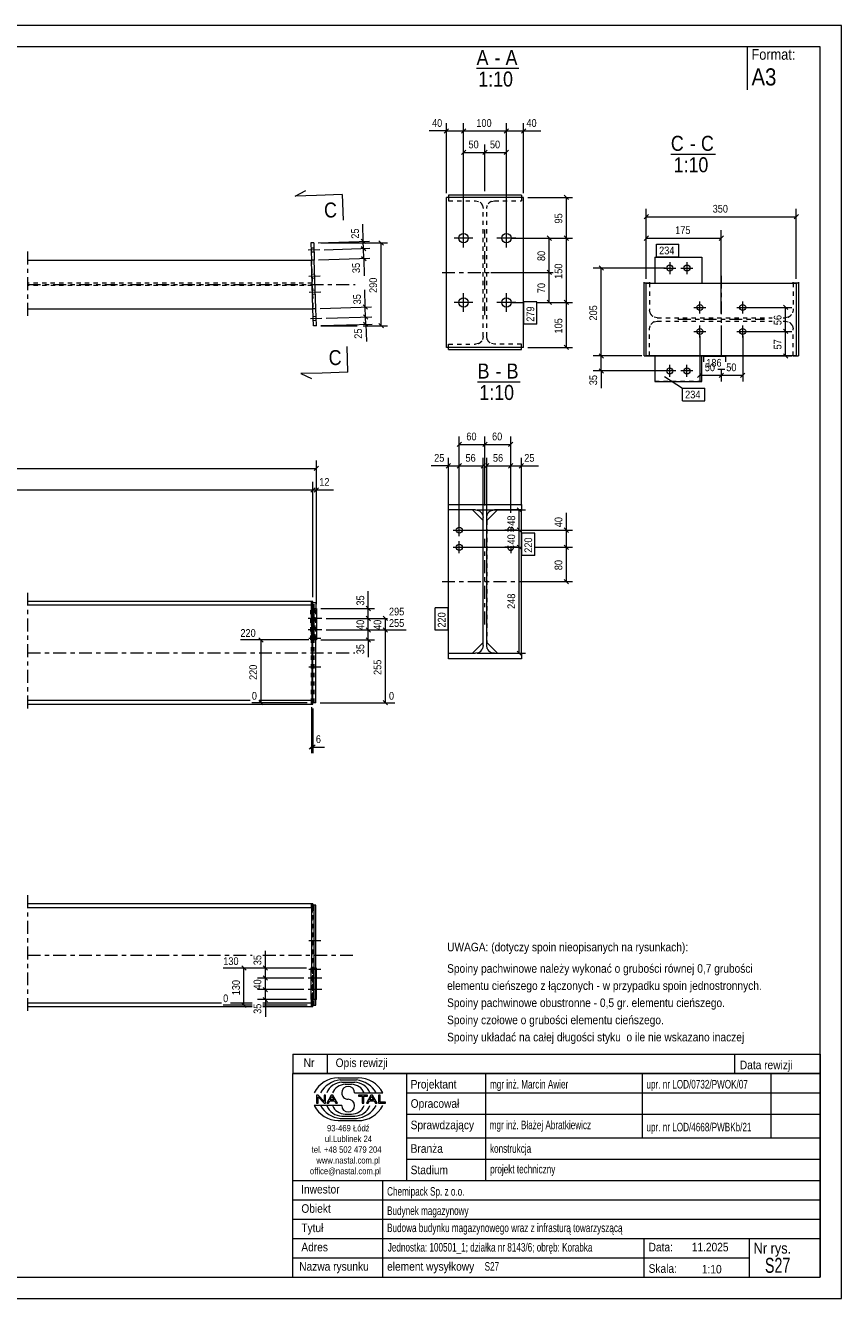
# Model space of a CAD drawing. Header units: millimetres. Extents: x 0 to 420, y 0 to 297.
# Tile 2 of 2: x 230 to 420, y 0 to 297. Entities that reach past the tile are written whole.
import ezdxf

# ---------------------------------------------------------------- set-up
doc = ezdxf.new("R2010")
doc.units = ezdxf.units.MM
for name, pattern in [('XKITLINE00', [0]), ('XKITLINE01', [4, 1, -1, 1, -1]), ('XKITLINE03', [6, 3, -1, 1, -1])]:
    doc.linetypes.add(name, pattern=pattern)
for name, color, linetype, lineweight in [('Arkusz rysunku', 3, 'Continuous', 0), ('Element', 2, 'Continuous', 0), ('Inny typ obiektu', 7, 'Continuous', 0), ('Przekrój', 7, 'Continuous', 0), ('Wymiar', 4, 'Continuous', 0), ('Znak elementu', 2, 'Continuous', 0), ('Śruba', 3, 'Continuous', 0)]:
    doc.layers.add(name, color=color, linetype=linetype, lineweight=lineweight)
doc.styles.add('ARIAL', font='ARIAL.TTF')

msp = doc.modelspace()

# ---------------------------------------------------------------- linework, layer by layer
at = {"layer": 'Arkusz rysunku', "linetype": 'XKITLINE00', "lineweight": 0}
for p, q in [((420, 297), (0, 297)), ((420, 297), (415, 297)), ((420, 0), (420, 297)), ((415, 292), (5, 292)), ((415, 5), (415, 292)), ((5, 5), (415, 5)), ((0, 0), (420, 0))]:
    msp.add_line(p, q, dxfattribs=at)
at = {"layer": 'Element', "linetype": 'XKITLINE00', "lineweight": 0}
for p, q in [((327.83, 221.88), (327.83, 256.88)), ((345.83, 256.88), (327.83, 256.88)), ((345.33, 257.38), (328.33, 257.38)), ((328.33, 257.38), (328.33, 256.88)), ((345.33, 257.38), (345.33, 256.88)), ((345.83, 221.88), (345.83, 256.88)), ((296.9, 246.28), (296.24, 246.25)), ((296.24, 246.25), (296.36, 242.26)), ((296.9, 246.28), (297.03, 242.28)), ((230.15, 242.26), (296.36, 242.26)), ((297.03, 242.28), (296.36, 242.26)), ((296.72, 230.93), (296.36, 242.26)), ((297.38, 230.95), (297.03, 242.28)), ((376.45, 242.91), (376.45, 242.91)), ((376.45, 242.91), (376.45, 236.91)), ((376.45, 242.91), (387.45, 242.91)), ((387.45, 242.91), (387.45, 242.91)), ((387.45, 242.91), (387.45, 236.91)), ((373.95, 236.92), (373.95, 237.12)), ((373.95, 219.91), (373.95, 236.92)), ((373.95, 236.92), (375.22, 236.92)), ((374.45, 219.91), (374.45, 236.91)), ((374.45, 236.91), (409.45, 236.91)), ((375.22, 237.12), (375.22, 236.91)), ((376.45, 236.91), (376.45, 236.91)), ((376.45, 236.91), (387.45, 236.91)), ((387.45, 236.91), (387.45, 236.91)), ((408.68, 236.92), (408.68, 237.12)), ((408.68, 236.91), (408.68, 236.92)), ((408.68, 236.92), (409.95, 236.92)), ((409.45, 236.91), (409.45, 219.91)), ((409.95, 237.12), (409.95, 219.91)), ((230.15, 230.93), (296.72, 230.93)), ((296.72, 230.93), (297.38, 230.95)), ((296.84, 226.93), (296.72, 230.93)), ((297.51, 226.95), (297.38, 230.95)), ((297.51, 226.95), (296.84, 226.93)), ((345.83, 221.88), (327.83, 221.88)), ((328.33, 221.38), (328.33, 221.88)), ((328.33, 221.38), (345.33, 221.38)), ((345.33, 221.38), (345.33, 221.88)), ((373.95, 219.91), (375.22, 219.91)), ((409.45, 219.91), (374.45, 219.91)), ((375.22, 219.91), (375.22, 219.91)), ((376.45, 219.91), (376.45, 219.91)), ((376.45, 219.91), (387.45, 219.91)), ((376.45, 219.91), (376.45, 213.91)), ((387.45, 219.91), (387.45, 219.91)), ((387.45, 213.91), (387.45, 219.91)), ((408.68, 219.91), (408.68, 219.91)), ((408.68, 219.91), (409.95, 219.91)), ((376.45, 213.91), (376.45, 213.91)), ((376.45, 213.91), (387.45, 213.91)), ((387.45, 213.91), (387.45, 213.91)), ((328.33, 183.99), (328.33, 185.26)), ((328.33, 185.26), (345.33, 185.26)), ((328.33, 183.99), (328.33, 185.26)), ((328.33, 185.26), (345.33, 185.26)), ((345.33, 185.26), (345.33, 183.99)), ((345.33, 185.26), (345.33, 183.99)), ((334.63, 183.99), (328.33, 183.99)), ((334.63, 183.99), (328.33, 183.99)), ((328.33, 150.53), (328.33, 183.99)), ((336.43, 181.49), (333.93, 183.99)), ((334.63, 183.99), (335.31, 183.85)), ((334.63, 183.99), (335.31, 183.85)), ((336.29, 182.88), (336.43, 182.19)), ((336.29, 182.88), (336.43, 182.19)), ((336.43, 152.33), (336.43, 182.19)), ((336.43, 152.33), (336.43, 182.19)), ((339.73, 183.99), (337.23, 181.49)), ((337.23, 182.19), (337.36, 182.88)), ((337.23, 182.19), (337.36, 182.88)), ((337.23, 152.33), (337.23, 182.19)), ((337.23, 152.33), (337.23, 182.19)), ((338.34, 183.85), (339.03, 183.99)), ((338.34, 183.85), (339.03, 183.99)), ((345.33, 183.99), (339.03, 183.99)), ((345.33, 183.99), (339.03, 183.99)), ((345.33, 150.53), (345.33, 183.99)), ((296.72, 162.65), (230.15, 162.65)), ((230.15, 161.8), (296.72, 161.8)), ((296.56, 161.45), (296.55, 161.06)), ((296.55, 161.06), (296.55, 160.6)), ((296.55, 140.7), (296.55, 160.6)), ((296.57, 161.71), (296.56, 161.45)), ((296.58, 161.8), (296.57, 161.71)), ((296.72, 161.8), (296.72, 162.65)), ((297.38, 162.32), (296.72, 162.32)), ((296.72, 138.98), (296.72, 162.32)), ((296.72, 160.98), (297.51, 160.98)), ((296.72, 153.65), (296.72, 160.98)), ((296.84, 160.98), (296.84, 153.65)), ((297.38, 162.32), (297.38, 160.98)), ((297.51, 160.98), (297.51, 153.65)), ((297.51, 153.65), (296.72, 153.65)), ((297.38, 138.98), (297.38, 153.65)), ((336.43, 153.03), (333.93, 150.53)), ((336.43, 152.33), (336.29, 151.64)), ((336.43, 152.33), (336.29, 151.64)), ((337.23, 153.03), (339.73, 150.53)), ((337.36, 151.64), (337.23, 152.33)), ((337.36, 151.64), (337.23, 152.33)), ((328.33, 149.26), (328.33, 150.53)), ((328.33, 150.53), (334.63, 150.53)), ((328.33, 149.26), (328.33, 150.53)), ((328.33, 150.53), (334.63, 150.53)), ((345.33, 149.26), (328.33, 149.26)), ((345.33, 149.26), (328.33, 149.26)), ((335.31, 150.67), (334.63, 150.53)), ((335.31, 150.67), (334.63, 150.53)), ((339.03, 150.53), (338.34, 150.67)), ((339.03, 150.53), (338.34, 150.67)), ((339.03, 150.53), (345.33, 150.53)), ((339.03, 150.53), (345.33, 150.53)), ((345.33, 150.53), (345.33, 149.26)), ((345.33, 150.53), (345.33, 149.26)), ((296.55, 140.7), (296.55, 140.24)), ((296.55, 140.24), (296.56, 139.85)), ((296.56, 139.85), (296.57, 139.59)), ((282.1, 139.5), (230.15, 139.5)), ((230.15, 138.65), (296.72, 138.65)), ((296.72, 139.5), (284.16, 139.5)), ((296.57, 139.59), (296.58, 139.5)), ((296.72, 138.65), (296.72, 139.5)), ((297.38, 138.98), (296.72, 138.98)), ((296.36, 92.09), (230.15, 92.09)), ((296.72, 92.09), (296.36, 92.09)), ((296.36, 91.24), (296.36, 92.09)), ((296.72, 92.09), (296.72, 91.75)), ((230.15, 91.24), (296.36, 91.24)), ((296.36, 91.75), (296.36, 77.09)), ((297.03, 91.75), (296.36, 91.75)), ((297.03, 68.42), (297.03, 91.75)), ((297.38, 91.75), (297.03, 91.75)), ((297.38, 68.42), (297.38, 91.75)), ((297.03, 77.09), (296.24, 77.09)), ((296.24, 77.09), (296.24, 69.75)), ((296.9, 69.75), (296.9, 77.09)), ((297.03, 69.75), (297.03, 77.09)), ((297.38, 69.75), (297.38, 77.09)), ((297.51, 77.09), (297.38, 77.09)), ((297.51, 69.75), (297.51, 77.09)), ((275.4, 68.93), (230.15, 68.93)), ((282.5, 68.93), (277.46, 68.93)), ((296.36, 68.93), (285.02, 68.93)), ((297.03, 69.75), (296.24, 69.75)), ((296.36, 68.42), (296.36, 69.75)), ((296.36, 68.09), (296.36, 68.93)), ((296.36, 68.42), (297.03, 68.42)), ((296.72, 68.09), (296.72, 68.42)), ((297.03, 68.42), (297.38, 68.42)), ((297.51, 69.75), (297.38, 69.75)), ((282.5, 68.09), (230.15, 68.09)), ((296.72, 68.09), (285.02, 68.09))]:
    msp.add_line(p, q, dxfattribs=at)
at = {"layer": 'Element', "linetype": 'XKITLINE01', "lineweight": 0}
for p, q in [((328.33, 256.88), (328.33, 256.11)), ((328.33, 256.11), (334.63, 256.11)), ((334.63, 256.11), (335.31, 255.97)), ((338.34, 255.97), (339.03, 256.11)), ((339.03, 256.11), (345.33, 256.11)), ((345.33, 256.88), (345.33, 256.11)), ((336.29, 255), (336.43, 254.31)), ((336.43, 224.45), (336.43, 254.31)), ((337.23, 254.31), (337.36, 255)), ((337.23, 224.45), (337.23, 254.31)), ((297.03, 242.28), (296.36, 242.26)), ((296.36, 242.26), (296.36, 242.26)), ((296.36, 242.26), (296.72, 230.93)), ((376.45, 242.91), (387.45, 242.91)), ((376.45, 242.91), (376.45, 242.91)), ((387.45, 242.91), (387.45, 242.91)), ((296.53, 236.86), (230.15, 236.86)), ((296.55, 236.33), (230.15, 236.33)), ((375.22, 236.91), (375.22, 230.61)), ((376.45, 236.91), (387.45, 236.91)), ((408.68, 236.91), (408.68, 230.61)), ((297.38, 230.95), (296.72, 230.93)), ((296.72, 230.93), (296.72, 230.93)), ((296.72, 230.93), (296.72, 230.93)), ((375.35, 229.92), (375.22, 230.61)), ((377.02, 228.81), (376.33, 228.95)), ((377.02, 228.81), (403.83, 228.81)), ((406.35, 228.81), (406.88, 228.81)), ((407.56, 228.95), (406.88, 228.81)), ((408.68, 230.61), (408.54, 229.92)), ((375.22, 226.21), (375.35, 226.9)), ((375.22, 219.91), (375.22, 226.21)), ((376.33, 227.87), (377.02, 228.01)), ((377.02, 228.01), (403.83, 228.01)), ((406.35, 228.01), (406.88, 228.01)), ((406.88, 228.01), (407.56, 227.87)), ((408.54, 226.9), (408.68, 226.21)), ((408.68, 219.91), (408.68, 226.21)), ((335.31, 222.79), (334.63, 222.65)), ((336.43, 224.45), (336.29, 223.76)), ((337.36, 223.76), (337.23, 224.45)), ((339.03, 222.65), (338.34, 222.79)), ((328.33, 222.65), (334.63, 222.65)), ((328.33, 221.88), (328.33, 222.65)), ((345.33, 222.65), (339.03, 222.65)), ((345.33, 221.88), (345.33, 222.65)), ((376.45, 219.91), (387.45, 219.91)), ((387.45, 219.91), (387.45, 219.91)), ((387.45, 213.91), (376.45, 213.91)), ((333.93, 183.99), (328.33, 183.99)), ((336.43, 153.03), (336.43, 181.49)), ((337.23, 181.49), (337.23, 153.03)), ((345.33, 183.99), (339.73, 183.99)), ((297.03, 160.98), (296.24, 160.98)), ((296.24, 153.65), (296.24, 160.98)), ((296.36, 161.8), (296.36, 162.65)), ((296.72, 162.32), (296.36, 162.32)), ((296.36, 138.98), (296.36, 162.32)), ((296.84, 160.98), (296.36, 160.98)), ((296.36, 160.98), (296.36, 153.65)), ((296.51, 161.71), (296.49, 161.8)), ((296.52, 161.45), (296.51, 161.71)), ((296.53, 161.06), (296.52, 161.45)), ((296.53, 160.6), (296.53, 161.06)), ((296.53, 140.7), (296.53, 160.6)), ((296.9, 153.65), (296.9, 160.98)), ((297.03, 138.98), (297.03, 162.32)), ((297.03, 160.98), (297.03, 153.65)), ((297.38, 153.65), (297.38, 160.98)), ((297.38, 160.98), (297.38, 153.65)), ((297.03, 153.65), (296.24, 153.65)), ((296.72, 153.65), (296.84, 153.65)), ((328.33, 150.53), (333.93, 150.53)), ((339.73, 150.53), (345.33, 150.53)), ((296.51, 139.59), (296.52, 139.85)), ((296.52, 139.85), (296.53, 140.24)), ((296.53, 140.24), (296.53, 140.7)), ((296.36, 138.65), (296.36, 139.5)), ((296.72, 138.98), (296.36, 138.98)), ((296.49, 139.5), (296.51, 139.59)), ((296.72, 91.24), (296.36, 91.24)), ((296.49, 91.24), (296.51, 91.15)), ((296.51, 91.15), (296.52, 90.89)), ((296.52, 90.89), (296.53, 90.5)), ((296.53, 90.5), (296.53, 90.04)), ((296.53, 70.13), (296.53, 90.04)), ((296.55, 90.5), (296.56, 90.89)), ((296.55, 90.04), (296.55, 90.5)), ((296.55, 70.13), (296.55, 90.04)), ((296.56, 90.89), (296.57, 91.15)), ((296.57, 91.15), (296.58, 91.24)), ((296.72, 91.75), (296.72, 91.24)), ((296.72, 68.42), (296.72, 91.75)), ((296.9, 77.09), (296.36, 77.09)), ((296.36, 77.09), (296.36, 69.75)), ((296.36, 77.09), (296.36, 69.75)), ((296.72, 69.75), (296.72, 77.09)), ((297.38, 77.09), (296.72, 77.09)), ((296.84, 69.75), (296.84, 77.09)), ((296.9, 69.75), (296.36, 69.75)), ((296.36, 68.93), (296.36, 68.93)), ((296.36, 68.93), (296.72, 68.93)), ((296.36, 68.93), (296.49, 68.93)), ((296.51, 69.02), (296.49, 68.93)), ((296.52, 69.28), (296.51, 69.02)), ((296.53, 69.67), (296.52, 69.28)), ((296.53, 70.13), (296.53, 69.67)), ((296.55, 69.67), (296.55, 70.13)), ((296.56, 69.28), (296.55, 69.67)), ((296.57, 69.02), (296.56, 69.28)), ((296.58, 68.93), (296.57, 69.02)), ((297.38, 69.75), (296.72, 69.75)), ((296.72, 68.42), (296.72, 68.93))]:
    msp.add_line(p, q, dxfattribs=at)
at = {"layer": 'Element', "linetype": 'XKITLINE03', "lineweight": 0}
for p, q in [((336.83, 229.38), (336.83, 249.38)), ((230.15, 244.26), (230.15, 228.93)), ((326.83, 239.38), (346.83, 239.38)), ((391.95, 238.62), (391.95, 219.81)), ((230.15, 236.59), (306.54, 236.59)), ((381.84, 228.51), (402.05, 228.51)), ((336.83, 157.26), (336.83, 177.26)), ((326.83, 167.26), (346.83, 167.26)), ((230.15, 164.65), (230.15, 136.65)), ((230.15, 150.65), (306.5, 150.65)), ((230.15, 94.09), (230.15, 66.09)), ((230.15, 80.09), (282.5, 80.09)), ((285.02, 80.09), (306.54, 80.09))]:
    msp.add_line(p, q, dxfattribs=at)
at = {"layer": 'Element', "linetype": 'XKITLINE01', "lineweight": 0}
for centre, start, end in [((334.63, 254.31), 22.5, 67.5), ((339.03, 254.31), 112.5, 157.5), ((377.02, 230.61), 202.4859, 247.4859), ((406.87, 230.61), 292.5141, 337.5141), ((377.02, 226.21), 112.5141, 157.5141), ((406.87, 226.21), 22.4859, 67.4859), ((334.63, 224.45), 292.5, 337.5), ((339.03, 224.45), 202.5, 247.5)]:
    msp.add_arc(centre, 1.8, start, end, dxfattribs=at)
at = {"layer": 'Element', "linetype": 'XKITLINE00', "lineweight": 0}
for centre, start, end in [((334.63, 182.19), 22.5, 67.5), ((334.63, 182.19), 22.5, 67.5), ((339.03, 182.19), 112.5, 157.5), ((339.03, 182.19), 112.5, 157.5), ((334.63, 152.33), 292.5, 337.5), ((334.63, 152.33), 292.5, 337.5), ((339.03, 152.33), 202.5, 247.5), ((339.03, 152.33), 202.5, 247.5)]:
    msp.add_arc(centre, 1.8, start, end, dxfattribs=at)
at = {"layer": 'Inny typ obiektu', "linetype": 'XKITLINE00', "lineweight": 0}
for p, q in [((398, 292), (398, 282)), ((334.87, 287), (344.76, 287)), ((380.19, 267), (390.58, 267)), ((335.12, 213.88), (345.01, 213.88)), ((292, 57), (292, 52.5)), ((292, 57), (415, 57)), ((300, 57), (300, 52.5)), ((395, 57), (395, 52.5)), ((415, 57), (415, 52.5)), ((415, 52.5), (292, 52.5)), ((292, 5), (292, 52.5)), ((292, 52.5), (415, 52.5)), ((302.62, 51.49), (307.23, 51.5)), ((303.07, 50.99), (306.86, 51)), ((303.46, 50.49), (306.45, 50.49)), ((318.5, 52.5), (318.5, 27.5)), ((337, 27.5), (337, 52.5)), ((373.5, 52.5), (373.5, 37.5)), ((403.5, 52.5), (403.5, 37.5)), ((415, 52.5), (415, 5)), ((304.2, 49.98), (305.73, 49.99)), ((306.42, 47.99), (312.98, 47.99)), ((318.5, 48), (415, 48)), ((303.43, 45.01), (297, 45.01)), ((297.93, 47.44), (297.57, 47.44)), ((297.57, 47.44), (297.57, 45.56)), ((297.57, 45.56), (297.9, 45.56)), ((297.9, 47.04), (299.29, 45.56)), ((297.9, 45.56), (297.9, 47.04)), ((299.31, 45.96), (297.93, 47.44)), ((299.29, 45.56), (299.65, 45.56)), ((299.65, 47.44), (299.31, 47.44)), ((299.31, 47.44), (299.31, 45.96)), ((299.65, 45.56), (299.65, 47.44)), ((300.96, 47.44), (299.94, 45.56)), ((299.94, 45.56), (300.31, 45.56)), ((300.31, 45.56), (300.61, 46.13)), ((300.61, 46.13), (301.71, 46.13)), ((300.71, 46.33), (301.14, 47.24)), ((301.6, 46.33), (300.71, 46.33)), ((301.33, 47.44), (300.96, 47.44)), ((301.14, 47.24), (301.6, 46.33)), ((302.41, 45.56), (301.33, 47.44)), ((301.71, 46.13), (302.02, 45.56)), ((302.02, 45.56), (302.41, 45.56)), ((309.43, 47.44), (307.34, 47.44)), ((307.34, 47.44), (307.34, 47.22)), ((307.34, 47.22), (308.21, 47.22)), ((308.21, 47.22), (308.21, 45.56)), ((308.21, 45.56), (308.56, 45.56)), ((308.56, 45.56), (308.56, 47.22)), ((308.56, 47.22), (309.43, 47.22)), ((310.21, 47.44), (309.2, 45.56)), ((309.2, 45.56), (309.57, 45.56)), ((309.43, 47.22), (309.43, 47.44)), ((309.57, 45.56), (309.86, 46.13)), ((309.86, 46.13), (310.96, 46.13)), ((309.96, 46.33), (310.39, 47.24)), ((310.86, 46.33), (309.96, 46.33)), ((310.59, 47.44), (310.21, 47.44)), ((310.4, 47.24), (310.39, 47.24)), ((310.4, 47.24), (310.86, 46.33)), ((311.67, 45.56), (310.59, 47.44)), ((310.96, 46.13), (311.27, 45.56)), ((311.27, 45.56), (311.67, 45.56)), ((312.36, 47.44), (312.01, 47.44)), ((312.01, 47.44), (312.01, 45.56)), ((312.01, 45.56), (313.66, 45.56)), ((312.36, 45.78), (312.36, 47.44)), ((313.66, 45.78), (312.36, 45.78)), ((313.66, 45.56), (313.66, 45.78)), ((303.07, 42.01), (306.86, 42)), ((303.46, 42.51), (306.45, 42.51)), ((304.2, 43.02), (305.73, 43.01)), ((318.5, 43), (415, 43)), ((302.62, 41.51), (307.23, 41.5)), ((318.5, 37.5), (415, 37.5)), ((318.5, 32.5), (415, 32.5)), ((292, 27.5), (415, 27.5)), ((313, 5), (313, 27.5)), ((292, 23), (415, 23)), ((292, 18.5), (415, 18.5)), ((292, 14), (415, 14)), ((374, 5), (374, 14)), ((398.5, 5), (398.5, 14)), ((292, 9.5), (398.5, 9.5)), ((292, 5), (415, 5))]:
    msp.add_line(p, q, dxfattribs=at)
for centre, radius, start, end in [((302.72, 45.08), 6.42, 90.8317, 153.0136), ((303.67, 45), 6.02, 95.7347, 150.2266), ((306.22, 46.41), 4.08, 22.7023, 86.7527), ((306.24, 44.98), 6.04, 29.8256, 84.1252), ((307.25, 45.07), 6.43, 27.0191, 90.199), ((303.7, 46.42), 4.07, 93.3428, 157.3393), ((304.33, 46.6), 3.38, 92.229, 155.8008), ((304.92, 47.99), 1.49, 0.0741, 179.9259), ((304.92, 47.99), 1.49, 179.9259, 270), ((305.59, 46.6), 3.39, 24.2351, 87.5913), ((302.72, 47.92), 6.42, 206.9864, 269.1683), ((303.67, 48), 6.02, 209.7734, 264.2653), ((303.7, 46.58), 4.07, 202.6607, 266.6572), ((304.33, 46.4), 3.38, 204.1992, 267.771), ((304.92, 45.01), 1.49, 180.0741, 359.9259), ((304.92, 45), 1.49, 0.0741, 90), ((305.59, 46.4), 3.39, 272.4087, 335.7649), ((306.22, 46.59), 4.08, 273.2473, 337.2977), ((306.24, 48.02), 6.04, 275.8748, 330.1744), ((307.25, 47.93), 6.43, 269.801, 332.9809)]:
    msp.add_arc(centre, radius, start, end, dxfattribs=at)
at = {"layer": 'Przekrój', "linetype": 'XKITLINE00', "lineweight": 0}
for p, q in [((292.56, 257.19), (295.02, 258.52)), ((297.55, 257.35), (292.56, 257.19)), ((303.55, 257.53), (297.55, 257.35)), ((303.55, 257.53), (303.74, 251.54)), ((304.85, 216.11), (304.66, 222.11)), ((298.85, 215.92), (293.86, 215.77)), ((293.86, 215.77), (296.39, 214.6)), ((304.85, 216.11), (298.85, 215.92))]:
    msp.add_line(p, q, dxfattribs=at)
at = {"layer": 'Wymiar', "linetype": 'XKITLINE00', "lineweight": 0}
for p, q in [((327.83, 257.88), (327.83, 274.24)), ((331.83, 248.38), (331.83, 274.24)), ((331.83, 248.38), (331.83, 274.24)), ((341.83, 248.38), (341.83, 274.24)), ((341.83, 248.38), (341.83, 274.24)), ((345.83, 257.88), (345.83, 274.24)), ((327.83, 272.38), (323.81, 272.38)), ((327.83, 272.38), (323.81, 272.38)), ((328.33, 272.89), (327.32, 271.87)), ((327.83, 272.38), (331.83, 272.38)), ((332.33, 272.89), (331.32, 271.87)), ((332.33, 272.89), (331.32, 271.87)), ((331.83, 272.38), (341.83, 272.38)), ((342.33, 272.89), (341.32, 271.87)), ((342.33, 272.89), (341.32, 271.87)), ((341.83, 272.38), (345.83, 272.38)), ((346.33, 272.89), (345.32, 271.87)), ((345.83, 272.38), (349.85, 272.38)), ((345.83, 272.38), (349.85, 272.38)), ((332.33, 267.89), (331.32, 266.87)), ((331.83, 248.38), (331.83, 269.24)), ((331.83, 267.38), (336.83, 267.38)), ((337.33, 267.89), (336.32, 266.87)), ((337.33, 267.89), (336.32, 266.87)), ((336.83, 258.38), (336.83, 269.24)), ((336.83, 258.38), (336.83, 269.24)), ((336.83, 267.38), (341.83, 267.38)), ((342.33, 267.89), (341.32, 266.87)), ((341.83, 248.38), (341.83, 269.24)), ((346.83, 256.88), (357.27, 256.88)), ((355.32, 257.39), (356.33, 256.37)), ((355.83, 247.38), (355.83, 256.88)), ((374.95, 252.89), (373.94, 251.87)), ((374.45, 237.91), (374.45, 254.24)), ((409.95, 252.89), (408.94, 251.87)), ((409.45, 237.91), (409.45, 254.24)), ((308.45, 246.63), (308.32, 250.65)), ((308.45, 246.63), (308.32, 250.65)), ((374.45, 252.38), (409.45, 252.38)), ((297.9, 246.31), (309.89, 246.68)), ((307.92, 247.13), (308.97, 246.14)), ((308.5, 244.97), (308.45, 246.63)), ((312.11, 246.78), (313.13, 245.77)), ((342.83, 247.38), (357.27, 247.38)), ((342.83, 247.38), (357.27, 247.38)), ((342.83, 247.38), (353.27, 247.38)), ((351.32, 247.89), (352.33, 246.87)), ((351.83, 239.38), (351.83, 247.38)), ((355.32, 247.89), (356.33, 246.87)), ((355.32, 247.89), (356.33, 246.87)), ((355.83, 232.38), (355.83, 247.38)), ((374.95, 247.89), (373.94, 246.87)), ((374.45, 237.91), (374.45, 249.24)), ((374.45, 247.38), (391.95, 247.38)), ((392.45, 247.89), (391.44, 246.87)), ((391.95, 229.81), (391.95, 249.24)), ((298.51, 246.28), (314.06, 246.28)), ((299.29, 244.68), (309.94, 245.01)), ((299.29, 244.68), (309.94, 245.01)), ((307.97, 245.46), (309.02, 244.48)), ((307.97, 245.46), (309.02, 244.48)), ((308.57, 242.64), (308.5, 244.97)), ((312.62, 226.93), (312.62, 246.28)), ((298.03, 242.31), (310.01, 242.68)), ((308.05, 243.13), (309.09, 242.14)), ((308.57, 242.64), (308.69, 238.62)), ((308.57, 242.64), (308.69, 238.62)), ((363.44, 240.92), (364.45, 239.9)), ((338.23, 239.38), (352.71, 239.38)), ((338.23, 239.38), (352.71, 239.38)), ((351.32, 239.89), (352.33, 238.87)), ((351.32, 239.89), (352.33, 238.87)), ((351.83, 232.38), (351.83, 239.38)), ((378.95, 240.41), (362.09, 240.41)), ((363.95, 219.91), (363.95, 240.41)), ((308.92, 231.31), (308.8, 235.33)), ((308.92, 231.31), (308.8, 235.33)), ((308.4, 231.8), (309.45, 230.81)), ((342.83, 232.38), (345.93, 232.38)), ((342.83, 232.38), (345.93, 232.38)), ((342.83, 232.38), (345.93, 232.38)), ((348.93, 232.38), (357.27, 232.38)), ((348.93, 232.38), (357.27, 232.38)), ((348.93, 232.38), (353.27, 232.38)), ((351.32, 232.89), (352.33, 231.87)), ((355.32, 232.89), (356.33, 231.87)), ((355.32, 232.89), (356.33, 231.87)), ((355.83, 221.88), (355.83, 232.38)), ((406.44, 231.72), (407.45, 230.7)), ((298.38, 230.98), (310.36, 231.35)), ((299.79, 228.69), (310.43, 229.02)), ((299.79, 228.69), (310.43, 229.02)), ((308.47, 229.47), (309.52, 228.48)), ((308.47, 229.47), (309.52, 228.48)), ((308.99, 228.98), (308.92, 231.31)), ((309.05, 227.31), (308.99, 228.98)), ((397.95, 231.21), (408.39, 231.21)), ((406.95, 225.61), (406.95, 231.21)), ((298.51, 226.98), (310.49, 227.35)), ((298.51, 226.93), (306.99, 226.93)), ((308.46, 226.93), (314.06, 226.93)), ((308.52, 227.8), (309.57, 226.82)), ((309.05, 227.31), (309.17, 223.29)), ((309.05, 227.31), (309.17, 223.29)), ((312.11, 227.44), (313.13, 226.42)), ((391.95, 227.01), (391.95, 219.81)), ((391.95, 227.01), (391.95, 219.81)), ((406.44, 226.12), (407.45, 225.1)), ((406.44, 226.12), (407.45, 225.1)), ((386.95, 224.61), (386.95, 213.94)), ((396.95, 224.61), (396.95, 213.94)), ((397.95, 225.61), (408.39, 225.61)), ((397.95, 225.61), (408.39, 225.61)), ((406.95, 219.91), (406.95, 225.61)), ((346.83, 221.88), (357.27, 221.88)), ((355.32, 222.39), (356.33, 221.37)), ((373.45, 219.91), (362.09, 219.91)), ((373.45, 219.91), (362.09, 219.91)), ((363.44, 220.42), (364.45, 219.4)), ((363.44, 220.42), (364.45, 219.4)), ((363.95, 216.41), (363.95, 219.91)), ((374.95, 219.91), (408.39, 219.91)), ((406.44, 220.42), (407.45, 219.4)), ((363.44, 216.92), (364.45, 215.9)), ((391.95, 216.81), (391.95, 213.94)), ((391.95, 216.81), (391.95, 213.94)), ((378.95, 216.41), (362.09, 216.41)), ((363.95, 216.41), (363.95, 212.39)), ((363.95, 216.41), (363.95, 212.39)), ((387.45, 215.89), (386.44, 214.87)), ((386.95, 215.38), (391.95, 215.38)), ((392.45, 215.89), (391.44, 214.87)), ((392.45, 215.89), (391.44, 214.87)), ((391.95, 215.38), (396.95, 215.38)), ((397.45, 215.89), (396.44, 214.87)), ((331.33, 199.77), (330.32, 198.75)), ((330.83, 180.26), (330.83, 201.12)), ((330.83, 199.26), (336.83, 199.26)), ((337.33, 199.77), (336.32, 198.75)), ((337.33, 199.77), (336.32, 198.75)), ((336.83, 184.99), (336.83, 201.12)), ((336.83, 184.99), (336.83, 201.12)), ((336.83, 199.26), (342.83, 199.26)), ((343.33, 199.77), (342.32, 198.75)), ((342.83, 183.32), (342.83, 201.12)), ((328.33, 184.99), (328.33, 196.12)), ((330.83, 180.26), (330.83, 196.12)), ((330.83, 180.26), (330.83, 196.12)), ((336.43, 182.49), (336.43, 196.12)), ((337.23, 182.49), (337.23, 196.12)), ((342.83, 183.32), (342.83, 196.12)), ((342.83, 183.32), (342.83, 196.12)), ((345.33, 184.99), (345.33, 196.12)), ((21.29, 193.65), (297.51, 193.65)), ((298.02, 194.16), (297, 193.14)), ((297.51, 161.98), (297.51, 195.51)), ((328.33, 194.26), (324.31, 194.26)), ((328.33, 194.26), (324.31, 194.26)), ((328.83, 194.77), (327.82, 193.75)), ((328.33, 194.26), (330.83, 194.26)), ((331.33, 194.77), (330.32, 193.75)), ((331.33, 194.77), (330.32, 193.75)), ((330.83, 194.26), (336.43, 194.26)), ((336.93, 194.77), (335.92, 193.75)), ((337.73, 194.77), (336.72, 193.75)), ((337.23, 194.26), (342.83, 194.26)), ((343.33, 194.77), (342.32, 193.75)), ((343.33, 194.77), (342.32, 193.75)), ((342.83, 194.26), (345.33, 194.26)), ((345.83, 194.77), (344.82, 193.75)), ((345.33, 194.26), (349.35, 194.26)), ((345.33, 194.26), (349.35, 194.26)), ((296.72, 163.65), (296.72, 190.51)), ((296.72, 163.65), (296.72, 190.51)), ((297.51, 161.98), (297.51, 190.51)), ((22.62, 188.65), (296.72, 188.65)), ((297.22, 189.16), (296.21, 188.14)), ((297.22, 189.16), (296.21, 188.14)), ((296.72, 188.65), (297.51, 188.65)), ((298.02, 189.16), (297, 188.14)), ((297.51, 188.65), (301.53, 188.65)), ((297.51, 188.65), (301.53, 188.65)), ((344.32, 184.5), (345.33, 183.48)), ((334.93, 183.99), (346.27, 183.99)), ((344.83, 179.26), (344.83, 183.99)), ((355.83, 179.26), (355.83, 183.28)), ((355.83, 179.26), (355.83, 183.28)), ((331.83, 179.26), (346.27, 179.26)), ((331.83, 179.26), (346.27, 179.26)), ((331.83, 179.26), (357.27, 179.26)), ((344.32, 179.77), (345.33, 178.75)), ((344.32, 179.77), (345.33, 178.75)), ((344.83, 175.26), (344.83, 179.26)), ((355.32, 179.77), (356.33, 178.75)), ((355.83, 175.26), (355.83, 179.26)), ((331.83, 175.26), (345.43, 175.26)), ((331.83, 175.26), (345.43, 175.26)), ((331.83, 175.26), (345.43, 175.26)), ((331.83, 175.26), (345.43, 175.26)), ((344.32, 175.77), (345.33, 174.75)), ((344.32, 175.77), (345.33, 174.75)), ((344.83, 150.53), (344.83, 175.26)), ((348.43, 175.26), (357.27, 175.26)), ((348.43, 175.26), (357.27, 175.26)), ((355.32, 175.77), (356.33, 174.75)), ((355.32, 175.77), (356.33, 174.75)), ((355.83, 167.26), (355.83, 175.26)), ((346.33, 167.26), (357.27, 167.26)), ((355.32, 167.77), (356.33, 166.75)), ((309.62, 160.98), (309.62, 165)), ((309.62, 160.98), (309.62, 165)), ((298.51, 160.98), (311.06, 160.98)), ((309.11, 161.49), (310.13, 160.47)), ((309.62, 158.65), (309.62, 160.98)), ((299.79, 158.65), (306.5, 158.65)), ((299.79, 158.65), (310.5, 158.65)), ((299.79, 158.65), (306.5, 158.65)), ((309.02, 158.65), (314.08, 158.65)), ((309.02, 158.65), (310.5, 158.65)), ((309.11, 159.16), (310.13, 158.14)), ((309.11, 159.16), (310.13, 158.14)), ((309.62, 155.98), (309.62, 158.65)), ((313.11, 159.16), (314.08, 158.19)), ((313.62, 155.98), (313.62, 158.65)), ((299.79, 155.98), (306.5, 155.98)), ((299.79, 155.98), (306.5, 155.98)), ((299.79, 155.98), (306.5, 155.98)), ((299.79, 155.98), (310.5, 155.98)), ((309.02, 155.98), (310.5, 155.98)), ((309.02, 155.98), (318.45, 155.98)), ((309.02, 155.98), (310.5, 155.98)), ((309.11, 156.49), (310.13, 155.47)), ((309.11, 156.49), (310.13, 155.47)), ((309.62, 153.65), (309.62, 155.98)), ((313.02, 155.98), (318.45, 155.98)), ((313.11, 156.49), (314.13, 155.47)), ((313.11, 156.49), (314.13, 155.47)), ((313.62, 138.98), (313.62, 155.98)), ((295.72, 153.65), (279.79, 153.65)), ((284.11, 154.16), (285.13, 153.14)), ((284.62, 138.98), (284.62, 153.65)), ((298.51, 153.65), (311.06, 153.65)), ((309.11, 154.16), (310.13, 153.14)), ((309.62, 153.65), (309.62, 149.63)), ((309.62, 153.65), (309.62, 149.63)), ((334.93, 150.53), (346.27, 150.53)), ((344.32, 151.04), (345.33, 150.02)), ((295.36, 138.98), (282.46, 138.98)), ((284.11, 139.49), (285.13, 138.47)), ((296.36, 137.98), (296.36, 127.21)), ((296.72, 137.65), (296.72, 127.21)), ((298.38, 138.98), (315.78, 138.98)), ((313.11, 139.49), (314.13, 138.47)), ((296.87, 129.16), (295.85, 128.14)), ((297.22, 129.16), (296.21, 128.14)), ((296.36, 128.65), (296.72, 128.65)), ((296.72, 128.65), (299.4, 128.65)), ((296.72, 128.65), (299.4, 128.65)), ((285.62, 77.09), (285.62, 81.11)), ((285.62, 77.09), (285.62, 81.11)), ((280.11, 77.59), (281.13, 76.58)), ((285.11, 77.59), (286.13, 76.58)), ((295.24, 77.09), (275.79, 77.09)), ((280.62, 68.42), (280.62, 77.09)), ((295.24, 77.09), (283.76, 77.09)), ((294.62, 74.75), (283.76, 74.75)), ((294.62, 74.75), (285.02, 74.75)), ((285.11, 75.26), (286.13, 74.24)), ((285.11, 75.26), (286.13, 74.24)), ((285.62, 74.75), (285.62, 77.09)), ((285.62, 72.09), (285.62, 74.75)), ((294.62, 72.09), (283.76, 72.09)), ((294.62, 72.09), (285.02, 72.09)), ((285.11, 72.59), (286.13, 71.58)), ((285.11, 72.59), (286.13, 71.58)), ((285.62, 69.75), (285.62, 72.09)), ((282.5, 68.42), (275.76, 68.42)), ((280.11, 68.93), (281.13, 67.91)), ((295.24, 69.75), (283.76, 69.75)), ((295.36, 68.42), (285.02, 68.42)), ((285.11, 70.26), (286.13, 69.24)), ((285.62, 69.75), (285.62, 65.73)), ((285.62, 69.75), (285.62, 65.73))]:
    msp.add_line(p, q, dxfattribs=at)
at = {"layer": 'Znak elementu', "linetype": 'XKITLINE00', "lineweight": 0}
for p, q in [((376.85, 246.01), (382.05, 246.01)), ((376.85, 243.01), (376.85, 246.01)), ((382.05, 243.01), (382.05, 246.01)), ((376.85, 243.01), (382.05, 243.01)), ((345.93, 227.28), (345.93, 232.49)), ((348.93, 232.49), (345.93, 232.49)), ((348.93, 227.28), (348.93, 232.49)), ((348.93, 227.28), (345.93, 227.28)), ((387.85, 219.81), (393.05, 219.81)), ((387.85, 218.5), (387.85, 219.81)), ((393.05, 218.5), (393.05, 219.81)), ((391.14, 216.81), (392.75, 216.81)), ((378.67, 215.14), (382.92, 212.4)), ((382.92, 212.4), (388.12, 212.4)), ((382.92, 209.4), (382.92, 212.4)), ((388.12, 209.4), (388.12, 212.4)), ((382.92, 209.4), (388.12, 209.4)), ((345.43, 173.38), (345.43, 178.59)), ((348.43, 178.59), (345.43, 178.59)), ((348.43, 173.38), (348.43, 178.59)), ((348.43, 173.38), (345.43, 173.38)), ((325.23, 155.93), (325.23, 161.14)), ((328.23, 161.14), (325.23, 161.14)), ((328.23, 155.93), (328.23, 161.14)), ((328.23, 155.93), (325.23, 155.93))]:
    msp.add_line(p, q, dxfattribs=at)
at = {"layer": 'Śruba', "linetype": 'XKITLINE00', "lineweight": 0}
for p, q in [((331.83, 245.18), (331.83, 249.58)), ((341.83, 245.18), (341.83, 249.58)), ((334.03, 247.38), (329.63, 247.38)), ((344.03, 247.38), (339.63, 247.38)), ((298.29, 244.65), (295.62, 244.57)), ((298.29, 244.65), (295.62, 244.57)), ((296.94, 245.08), (296.27, 245.06)), ((296.94, 245.08), (296.27, 245.06)), ((296.97, 244.14), (296.3, 244.12)), ((296.97, 244.14), (296.3, 244.12)), ((379.95, 241.81), (379.95, 239.01)), ((383.95, 241.81), (383.95, 239.01)), ((298.41, 238.52), (295.75, 238.44)), ((298.41, 238.52), (295.75, 238.44)), ((297.13, 238.95), (296.46, 238.93)), ((297.13, 238.95), (296.46, 238.93)), ((297.16, 238.01), (296.49, 237.99)), ((297.16, 238.01), (296.49, 237.99)), ((378.55, 240.41), (381.35, 240.41)), ((382.55, 240.41), (385.35, 240.41)), ((298.53, 234.79), (295.86, 234.7)), ((298.53, 234.79), (295.86, 234.7)), ((297.25, 235.21), (296.58, 235.19)), ((297.25, 235.21), (296.58, 235.19)), ((297.28, 234.28), (296.61, 234.26)), ((297.28, 234.28), (296.61, 234.26)), ((334.03, 232.38), (329.63, 232.38)), ((331.83, 230.18), (331.83, 234.58)), ((344.03, 232.38), (339.63, 232.38)), ((341.83, 230.18), (341.83, 234.58)), ((386.95, 229.81), (386.95, 232.61)), ((396.95, 229.81), (396.95, 232.61)), ((297.44, 229.08), (296.77, 229.06)), ((297.44, 229.08), (296.77, 229.06)), ((385.55, 231.21), (388.35, 231.21)), ((395.55, 231.21), (398.35, 231.21)), ((298.79, 228.66), (296.12, 228.58)), ((298.79, 228.66), (296.12, 228.58)), ((297.47, 228.15), (296.8, 228.13)), ((297.47, 228.15), (296.8, 228.13)), ((386.95, 224.21), (386.95, 227.01)), ((396.95, 224.21), (396.95, 227.01)), ((385.55, 225.61), (388.35, 225.61)), ((395.55, 225.61), (398.35, 225.61)), ((379.95, 215.01), (379.95, 217.81)), ((383.95, 215.01), (383.95, 217.81)), ((381.35, 216.41), (378.55, 216.41)), ((385.35, 216.41), (382.55, 216.41)), ((329.43, 179.26), (332.23, 179.26)), ((330.83, 177.86), (330.83, 180.66)), ((344.23, 179.26), (341.43, 179.26)), ((342.83, 179.93), (342.83, 178.96)), ((329.43, 175.26), (332.23, 175.26)), ((330.83, 173.86), (330.83, 176.66)), ((344.23, 175.26), (341.43, 175.26)), ((342.83, 175.56), (342.83, 173.86)), ((298.29, 158.65), (295.62, 158.65)), ((298.79, 158.65), (296.12, 158.65)), ((298.29, 155.98), (295.62, 155.98)), ((298.79, 155.98), (296.12, 155.98)), ((298.41, 153.98), (295.75, 153.98)), ((298.53, 153.98), (295.86, 153.98)), ((298.41, 147.32), (295.75, 147.32)), ((298.53, 147.32), (295.86, 147.32)), ((298.41, 83.42), (295.75, 83.42)), ((298.53, 83.42), (295.86, 83.42)), ((298.29, 74.75), (295.62, 74.75)), ((298.41, 76.75), (295.75, 76.75)), ((298.53, 76.75), (295.86, 76.75)), ((298.79, 74.75), (296.12, 74.75)), ((298.29, 72.09), (295.62, 72.09)), ((298.79, 72.09), (296.12, 72.09))]:
    msp.add_line(p, q, dxfattribs=at)
for centre, radius in [((331.83, 247.38), 1.1), ((341.83, 247.38), 1.1), ((379.95, 240.41), 0.7), ((383.95, 240.41), 0.7), ((331.83, 232.38), 1.1), ((341.83, 232.38), 1.1), ((386.95, 231.21), 0.7), ((396.95, 231.21), 0.7), ((386.95, 225.61), 0.7), ((396.95, 225.61), 0.7), ((379.95, 216.41), 0.7), ((383.95, 216.41), 0.7), ((330.83, 179.26), 0.7), ((330.83, 175.26), 0.7)]:
    msp.add_circle(centre, radius, dxfattribs=at)
for centre, start, end in [((342.83, 179.26), 106.8495, 205.8304), ((342.83, 179.26), 0, 73.1505), ((342.83, 179.26), 334.1696, 0), ((342.83, 175.26), 154.1696, 25.8304)]:
    msp.add_arc(centre, 0.7, start, end, dxfattribs=at)

# ---------------------------------------------------------------- texts
at = {"layer": 'Inny typ obiektu', "style": 'ARIAL'}
for s, height, width, p in [('A', 3.5, 0.85, (334.87, 287.75)), ('A', 3.5, 0.85, (341.64, 287.75)), ('Format:', 2.5, 0.85, (399, 289)), ('-', 3.5, 0.85, (339.04, 287.75)), ('1:10', 3.5, 0.85, (335.27, 282.75)), ('A3', 4, 0.85, (399, 283)), ('C', 3.5, 0.85, (380.19, 267.75)), ('C', 3.5, 0.85, (387.21, 267.75)), ('-', 3.5, 0.85, (384.61, 267.75)), ('1:10', 3.5, 0.85, (380.84, 262.75)), ('B', 3.5, 0.85, (335.12, 214.63)), ('B', 3.5, 0.85, (341.89, 214.63)), ('-', 3.5, 0.85, (339.29, 214.63)), ('1:10', 3.5, 0.85, (335.52, 209.63)), ('UWAGA: (dotyczy spoin nieopisanych na rysunkach):', 2, 0.85, (328, 81)), ('Spoiny pachwinowe należy wykonać o grubości równej 0,7 grubości', 2, 0.85, (328, 76)), ('elementu cieńszego z łączonych - w przypadku spoin jednostronnych.', 2, 0.85, (328, 72)), ('Spoiny pachwinowe obustronne - 0,5 gr. elementu cieńszego.', 2, 0.85, (328, 68)), ('Spoiny czołowe o grubości elementu cieńszego.', 2, 0.85, (328, 64)), ('Spoiny układać na całej długości styku  o ile nie wskazano inaczej', 2, 0.85, (328, 60)), ('Nr', 2, 0.85, (294.54, 54)), ('Opis rewizji', 2, 0.85, (302, 54)), ('Data rewizji', 2, 0.85, (396.28, 53.5)), ('Projektant', 2, 0.85, (319.5, 49)), ('mgr inż. Marcin Awier', 2, 0.68, (338, 49)), ('upr. nr LOD/0732/PWOK/07', 2, 0.68, (374.5, 49)), ('Opracował', 2, 0.85, (319.5, 44.5)), ('Sprawdzający', 2, 0.85, (319.5, 39.5)), ('mgr inż. Błażej Abratkiewicz', 2, 0.68, (337.94, 39.5)), ('93-469 Łódź', 1.5, 0.85, (300, 39)), ('upr. nr LOD/4668/PWBKb/21', 2, 0.68, (374.5, 39)), ('ul.Lublinek 24', 1.5, 0.85, (299.5, 36.5)), ('Branża', 2, 0.85, (319.5, 34)), ('konstrukcja', 2, 0.68, (338, 34)), ('tel. +48 502 479 204', 1.5, 0.85, (296.41, 34)), ('www.nastal.com.pl', 1.5, 0.85, (297.5, 31.5)), ('office@nastal.com.pl', 1.5, 0.85, (296, 29)), ('Stadium', 2, 0.85, (319.5, 29)), ('projekt techniczny', 2, 0.68, (338.04, 29.19)), ('Inwestor', 2, 0.85, (293.96, 24.5)), ('Chemipack Sp. z o.o.', 2, 0.68, (314, 24)), ('Obiekt', 2, 0.85, (294, 20)), ('Budynek magazynowy', 2, 0.68, (314, 19.5)), ('Tytuł', 2, 0.85, (294, 15.5)), ('Budowa budynku magazynowego wraz z infrasturą towarzyszącą', 2, 0.68, (314, 15.5)), ('Adres', 2, 0.85, (294, 11)), ('Jednostka: 100501_1; działka nr 8143/6; obręb: Korabka', 2, 0.68, (314.16, 10.96)), ('Data:', 2, 0.85, (375, 11)), ('11.2025', 2, 0.85, (385.06, 11)), ('Nr rys.', 2.5, 0.85, (399.5, 10.5)), ('S27', 3.5, 0.68, (402.14, 6)), ('Nazwa rysunku', 2, 0.85, (293.5, 6.5)), ('element wysyłkowy', 2, 0.85, (314, 6.5)), ('S27', 2, 0.68, (336.75, 6.5)), ('Skala:', 2, 0.85, (375, 6)), ('1:10', 2, 0.85, (387.42, 5.85))]:
    msp.add_text(s, height=height, dxfattribs=dict(at, width=width)).set_placement(p)
at = {"layer": 'Przekrój', "style": 'ARIAL', "width": 0.85}
for p in [(299.35, 252.15), (300.43, 217.72)]:
    msp.add_text('C', height=3.5, rotation=1.7991, dxfattribs=at).set_placement(p)
at = {"layer": 'Wymiar', "style": 'ARIAL', "width": 0.85}
for s, p in [('40', (324.48, 273.34)), ('100', (334.82, 273.34)), ('40', (346.5, 273.34)), ('50', (332.99, 268.34)), ('50', (337.99, 268.34)), ('350', (389.94, 253.34)), ('175', (381.19, 248.34)), ('50', (388.11, 216.34)), ('50', (393.11, 216.34)), ('60', (332.49, 200.22)), ('60', (338.49, 200.22)), ('25', (324.98, 195.22)), ('56', (332.29, 195.22)), ('56', (338.69, 195.22)), ('25', (346, 195.22)), ('12', (298.18, 189.61)), ('295', (314.44, 159.37)), ('255', (314.44, 156.7)), ('220', (279.79, 154.37)), ('0', (282.46, 139.7)), ('0', (314.44, 139.7)), ('6', (297.39, 129.61)), ('130', (275.79, 77.81)), ('0', (275.76, 69.14))]:
    msp.add_text(s, height=1.8, dxfattribs=at).set_placement(p)
for s, rotation, p in [('95', 90.0002, (354.87, 250.79)), ('25', 91.7764, (307.47, 247.28)), ('80', 90.0002, (350.87, 242.04)), ('35', 91.7764, (307.71, 239.26)), ('150', 90.0002, (354.87, 237.88)), ('290', 90.0002, (311.66, 234.6)), ('70', 90.0002, (350.87, 234.54)), ('35', 91.7764, (307.94, 231.95)), ('205', 90.0002, (362.99, 228.16)), ('56', 90.0002, (405.99, 227.08)), ('25', 91.7764, (308.19, 223.94)), ('105', 90.0002, (354.87, 225.13)), ('57', 90.0002, (405.99, 221.42)), ('35', 90.0002, (362.99, 213.07)), ('48', 90.0002, (343.87, 180.29)), ('40', 90.0002, (354.87, 179.94)), ('40', 90.0002, (343.87, 175.92)), ('80', 90.0002, (354.87, 169.92)), ('35', 90.0002, (308.66, 161.66)), ('248', 90.0002, (343.87, 160.89)), ('40', 90.0002, (308.66, 155.98)), ('40', 90.0002, (312.66, 155.98)), ('35', 90.0002, (308.66, 150.3)), ('255', 90.0002, (312.66, 145.48)), ('220', 90.0002, (283.66, 144.31)), ('35', 90.0002, (284.66, 77.76)), ('40', 90.0002, (284.66, 72.08)), ('130', 90.0002, (279.66, 70.75)), ('35', 90.0002, (284.66, 66.41))]:
    msp.add_text(s, height=1.8, rotation=rotation, dxfattribs=at).set_placement(p)
at = {"layer": 'Znak elementu', "style": 'ARIAL', "width": 0.85}
for s, p in [('234', (377.45, 243.61)), ('186', (388.45, 217.41)), ('234', (383.52, 210))]:
    msp.add_text(s, height=1.8, dxfattribs=at).set_placement(p)
for s, p in [('279', (348.33, 227.88)), ('220', (347.83, 173.98)), ('220', (327.63, 156.53))]:
    msp.add_text(s, height=1.8, rotation=90.0002, dxfattribs=at).set_placement(p)

doc.saveas('drawing.dxf')
